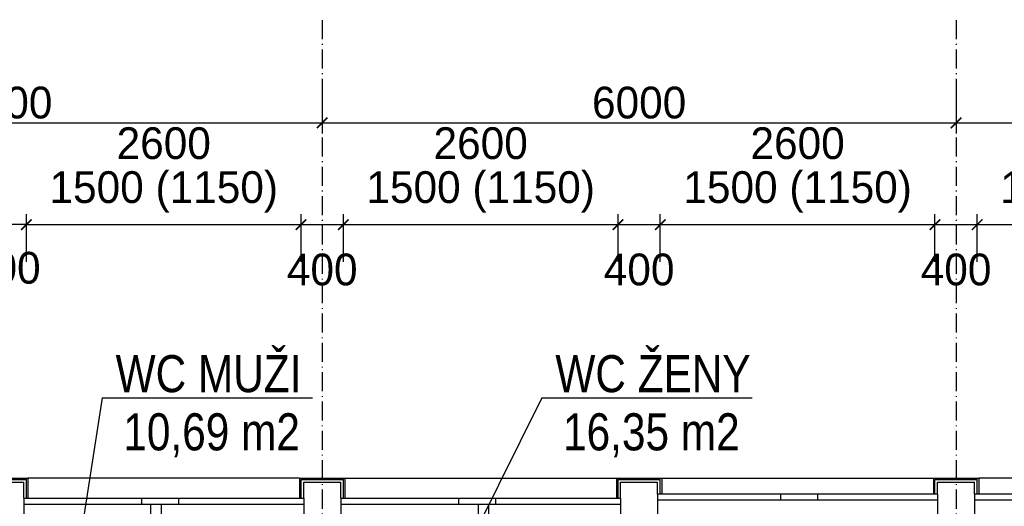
# Model space of a CAD drawing. Header units: millimetres. Extents: x -637441 to -130928, y -380379 to -53767.
# Tile 10 of 193: x -595310 to -585990, y -231055 to -226454. Entities that reach past the tile are written whole.
import ezdxf

# ---------------------------------------------------------------- set-up
doc = ezdxf.new("R2010")
doc.units = ezdxf.units.MM
doc.header["$LTSCALE"] = 10
doc.linetypes.add('ACAD_ISO10W100', pattern=[18.5, 12, -3, 0.5, -3])
doc.linetypes.add('DASHDOT', pattern=[25.4, 12.7, -6.35, 0, -6.35])
for name, color, linetype in [('Kóty', 7, 'Continuous'), ('Osy', 1, 'DASHDOT'), ('POPIS', 7, 'Continuous'), ('SLABĚ', 7, 'Continuous'), ('Výplně otvorů', 7, 'Continuous'), ('ZDIVO', 6, 'Continuous'), ('ŠRAFY', 252, 'Continuous')]:
    doc.layers.add(name, color=color, linetype=linetype)
doc.styles.add('NARROW', font='txt')
doc.styles.add('TGV styl', font='txt')
doc.linetypes.add('IZOLACE', pattern='A,0.00254,-2.54,[134,ltypeshp.shx,S=2.54,R=0,X=-2.54,Y=0],-5.08,[134,ltypeshp.shx,S=2.54,R=180,X=2.54,Y=0],-2.54', length=10.16254)
doc.dimstyles.new('VNĚJŠEK 1-100', dxfattribs={"dimtxt": 300, "dimasz": 100, "dimexe": 100, "dimexo": 250, "dimgap": 40, "dimtad": 1, "dimdec": 0, "dimzin": 0, "dimdsep": 46, "dimtxsty": 'TGV styl', "dimblk1": 'ARCHTICK', "dimblk2": 'ARCHTICK', "dimsah": 1, "dimcen": 0.09, "dimclrd": 256, "dimclre": 256, "dimclrt": 220, "dimadec": 0, "dimazin": 0, "dimtfac": 1, "dimtdec": 0, "dimtofl": 0, "dimtmove": 2, "dimatfit": 3, "dimldrblk": 'ARCHTICK', "dimfxl": 350, "dimfxlon": 1, "dimtolj": 1, "dimtzin": 0, "dimarcsym": 0})

# ---------------------------------------------------------------- blocks, each defined once
blk = doc.blocks.new('_ArchTick')
at = {"color": 0, "const_width": 0.15}
blk.add_lwpolyline([(-0.5, -0.5), (0.5, 0.5)], dxfattribs=at)
blk = doc.blocks.new('*D40')
at = {"layer": 'DEFPOINTS', "color": 0}
for p in [(-592646.2, -228392.3), (-595246.2, -230978), (-592646.2, -230978)]:
    blk.add_point(p, dxfattribs=at)
at = {"layer": 'Kóty', "lineweight": -2}
for p, q in [((-595246.2, -228742.3), (-595246.2, -228292.3)), ((-592646.2, -228742.3), (-592646.2, -228292.3)), ((-595246.2, -228392.3), (-592646.2, -228392.3))]:
    blk.add_line(p, q, dxfattribs=at)
at = {"layer": 'Kóty', "lineweight": -2, "xscale": 100, "yscale": 100, "zscale": 100, "rotation": 180}
blk.add_blockref('_ArchTick', (-595246.2, -228392.3), dxfattribs=at)
at = {"layer": 'Kóty', "lineweight": -2, "xscale": 100, "yscale": 100, "zscale": 100}
blk.add_blockref('_ArchTick', (-592646.2, -228392.3), dxfattribs=at)
at = {"layer": 'Kóty', "color": 220, "char_height": 300, "attachment_point": 5, "style": 'TGV styl'}
for s, insert in [('\\A1;2600', (-593946.2, -227623.7)), ('\\A1;1500 (1150)', (-593946.2, -228082.3))]:
    blk.add_mtext(s, dxfattribs=dict(at, insert=insert))
blk = doc.blocks.new('*D92')
at = {"layer": 'DEFPOINTS', "color": 0}
for p in [(-589646.2, -228392.3), (-592246.2, -230978), (-589646.2, -230978)]:
    blk.add_point(p, dxfattribs=at)
at = {"layer": 'Kóty', "lineweight": -2}
for p, q in [((-592246.2, -228742.3), (-592246.2, -228292.3)), ((-589646.2, -228742.3), (-589646.2, -228292.3)), ((-592246.2, -228392.3), (-589646.2, -228392.3))]:
    blk.add_line(p, q, dxfattribs=at)
at = {"layer": 'Kóty', "lineweight": -2, "xscale": 100, "yscale": 100, "zscale": 100, "rotation": 180}
blk.add_blockref('_ArchTick', (-592246.2, -228392.3), dxfattribs=at)
at = {"layer": 'Kóty', "lineweight": -2, "xscale": 100, "yscale": 100, "zscale": 100}
blk.add_blockref('_ArchTick', (-589646.2, -228392.3), dxfattribs=at)
at = {"layer": 'Kóty', "color": 220, "char_height": 300, "attachment_point": 5, "style": 'TGV styl'}
for s, insert in [('\\A1;2600', (-590946.2, -227623.7)), ('\\A1;1500 (1150)', (-590946.2, -228082.3))]:
    blk.add_mtext(s, dxfattribs=dict(at, insert=insert))
blk = doc.blocks.new('*D93')
at = {"layer": 'DEFPOINTS', "color": 0}
for p in [(-586646.2, -228392.3), (-589246.2, -230940.8), (-586646.2, -230940.8)]:
    blk.add_point(p, dxfattribs=at)
at = {"layer": 'Kóty', "lineweight": -2}
for p, q in [((-589246.2, -228742.3), (-589246.2, -228292.3)), ((-586646.2, -228742.3), (-586646.2, -228292.3)), ((-589246.2, -228392.3), (-586646.2, -228392.3))]:
    blk.add_line(p, q, dxfattribs=at)
at = {"layer": 'Kóty', "lineweight": -2, "xscale": 100, "yscale": 100, "zscale": 100, "rotation": 180}
blk.add_blockref('_ArchTick', (-589246.2, -228392.3), dxfattribs=at)
at = {"layer": 'Kóty', "lineweight": -2, "xscale": 100, "yscale": 100, "zscale": 100}
blk.add_blockref('_ArchTick', (-586646.2, -228392.3), dxfattribs=at)
at = {"layer": 'Kóty', "color": 220, "char_height": 300, "attachment_point": 5, "style": 'TGV styl'}
for s, insert in [('\\A1;2600', (-587946.2, -227623.7)), ('\\A1;1500 (1150)', (-587946.2, -228082.3))]:
    blk.add_mtext(s, dxfattribs=dict(at, insert=insert))
blk = doc.blocks.new('*D94')
at = {"layer": 'DEFPOINTS', "color": 0}
for p in [(-583646.2, -228392.3), (-586246.2, -230940.8), (-583646.2, -230940.8)]:
    blk.add_point(p, dxfattribs=at)
at = {"layer": 'Kóty', "lineweight": -2}
for p, q in [((-586246.2, -228742.3), (-586246.2, -228292.3)), ((-583646.2, -228742.3), (-583646.2, -228292.3)), ((-586246.2, -228392.3), (-583646.2, -228392.3))]:
    blk.add_line(p, q, dxfattribs=at)
at = {"layer": 'Kóty', "lineweight": -2, "xscale": 100, "yscale": 100, "zscale": 100, "rotation": 180}
blk.add_blockref('_ArchTick', (-586246.2, -228392.3), dxfattribs=at)
at = {"layer": 'Kóty', "lineweight": -2, "xscale": 100, "yscale": 100, "zscale": 100}
blk.add_blockref('_ArchTick', (-583646.2, -228392.3), dxfattribs=at)
at = {"layer": 'Kóty', "color": 220, "char_height": 300, "attachment_point": 5, "style": 'TGV styl'}
for s, insert in [('\\A1;2600', (-584946.2, -227623.7)), ('\\A1;1500 (1150)', (-584946.2, -228082.3))]:
    blk.add_mtext(s, dxfattribs=dict(at, insert=insert))
blk = doc.blocks.new('*D110')
at = {"layer": 'DEFPOINTS', "color": 0}
for p in [(-544231.2, -223424), (-604321.2, -230828), (-544231.2, -230788)]:
    blk.add_point(p, dxfattribs=at)
at = {"layer": 'Kóty', "lineweight": -2}
for p, q in [((-604321.2, -223774), (-604321.2, -223324)), ((-544231.2, -223774), (-544231.2, -223324)), ((-604321.2, -223424), (-544231.2, -223424))]:
    blk.add_line(p, q, dxfattribs=at)
at = {"layer": 'Kóty', "lineweight": -2, "xscale": 100, "yscale": 100, "zscale": 100, "rotation": 180}
blk.add_blockref('_ArchTick', (-604321.2, -223424), dxfattribs=at)
at = {"layer": 'Kóty', "lineweight": -2, "xscale": 100, "yscale": 100, "zscale": 100}
blk.add_blockref('_ArchTick', (-544231.2, -223424), dxfattribs=at)
at = {"layer": 'Kóty', "color": 220, "insert": (-574276.2, -223234), "char_height": 300, "attachment_point": 5, "style": 'TGV styl'}
blk.add_mtext('\\A1;60090', dxfattribs=at)
blk = doc.blocks.new('*D113')
at = {"layer": 'DEFPOINTS', "color": 0}
for p in [(-598446.2, -226458), (-592446.2, -226458), (-592446.2, -227429.7)]:
    blk.add_point(p, dxfattribs=at)
at = {"layer": 'Kóty', "lineweight": -2}
for p, q in [((-598446.2, -227079.7), (-598446.2, -227529.7)), ((-592446.2, -227079.7), (-592446.2, -227529.7)), ((-598446.2, -227429.7), (-592446.2, -227429.7))]:
    blk.add_line(p, q, dxfattribs=at)
at = {"layer": 'Kóty', "lineweight": -2, "xscale": 100, "yscale": 100, "zscale": 100, "rotation": 180}
blk.add_blockref('_ArchTick', (-598446.2, -227429.7), dxfattribs=at)
at = {"layer": 'Kóty', "lineweight": -2, "xscale": 100, "yscale": 100, "zscale": 100}
blk.add_blockref('_ArchTick', (-592446.2, -227429.7), dxfattribs=at)
at = {"layer": 'Kóty', "color": 220, "insert": (-595446.2, -227239.7), "char_height": 300, "attachment_point": 5, "style": 'TGV styl'}
blk.add_mtext('\\A1;6000', dxfattribs=at)
blk = doc.blocks.new('*D114')
at = {"layer": 'DEFPOINTS', "color": 0}
for p in [(-592446.2, -226458), (-586446.2, -226458), (-586446.2, -227429.7)]:
    blk.add_point(p, dxfattribs=at)
at = {"layer": 'Kóty', "lineweight": -2}
for p, q in [((-592446.2, -227079.7), (-592446.2, -227529.7)), ((-586446.2, -227079.7), (-586446.2, -227529.7)), ((-592446.2, -227429.7), (-586446.2, -227429.7))]:
    blk.add_line(p, q, dxfattribs=at)
at = {"layer": 'Kóty', "lineweight": -2, "xscale": 100, "yscale": 100, "zscale": 100, "rotation": 180}
blk.add_blockref('_ArchTick', (-592446.2, -227429.7), dxfattribs=at)
at = {"layer": 'Kóty', "lineweight": -2, "xscale": 100, "yscale": 100, "zscale": 100}
blk.add_blockref('_ArchTick', (-586446.2, -227429.7), dxfattribs=at)
at = {"layer": 'Kóty', "color": 220, "insert": (-589446.2, -227239.7), "char_height": 300, "attachment_point": 5, "style": 'TGV styl'}
blk.add_mtext('\\A1;6000', dxfattribs=at)
blk = doc.blocks.new('*D115')
at = {"layer": 'DEFPOINTS', "color": 0}
for p in [(-586446.2, -226458), (-580446.2, -226458), (-580446.2, -227429.7)]:
    blk.add_point(p, dxfattribs=at)
at = {"layer": 'Kóty', "lineweight": -2}
for p, q in [((-586446.2, -227079.7), (-586446.2, -227529.7)), ((-580446.2, -227079.7), (-580446.2, -227529.7)), ((-586446.2, -227429.7), (-580446.2, -227429.7))]:
    blk.add_line(p, q, dxfattribs=at)
at = {"layer": 'Kóty', "lineweight": -2, "xscale": 100, "yscale": 100, "zscale": 100, "rotation": 180}
blk.add_blockref('_ArchTick', (-586446.2, -227429.7), dxfattribs=at)
at = {"layer": 'Kóty', "lineweight": -2, "xscale": 100, "yscale": 100, "zscale": 100}
blk.add_blockref('_ArchTick', (-580446.2, -227429.7), dxfattribs=at)
at = {"layer": 'Kóty', "color": 220, "insert": (-583446.2, -227239.7), "char_height": 300, "attachment_point": 5, "style": 'TGV styl'}
blk.add_mtext('\\A1;6000', dxfattribs=at)

msp = doc.modelspace()

# ---------------------------------------------------------------- linework, layer by layer
at = {"layer": 'Kóty'}
for p, q in [((-595246.228, -228742.278), (-595246.228, -228292.278)), ((-592646.228, -228742.278), (-592646.228, -228292.278)), ((-592246.228, -228742.278), (-592246.228, -228292.278)), ((-589646.228, -228742.278), (-589646.228, -228292.278)), ((-589246.228, -228742.278), (-589246.228, -228292.278)), ((-586646.228, -228742.278), (-586646.228, -228292.278)), ((-586246.228, -228742.278), (-586246.228, -228292.278)), ((-595246.228, -228392.278), (-595646.228, -228392.278)), ((-592646.228, -228392.278), (-592246.228, -228392.278)), ((-589646.228, -228392.278), (-589246.228, -228392.278)), ((-586646.228, -228392.278), (-586246.228, -228392.278)), ((-594529.55, -230029.41), (-594785.437, -231679.882)), ((-594529.55, -230029.41), (-592538.143, -230029.41)), ((-590367.146, -230029.41), (-591638.968, -232583.558)), ((-590367.146, -230029.41), (-588375.739, -230029.41))]:
    msp.add_line(p, q, dxfattribs=at)
at = {"layer": 'Osy', "linetype": 'ACAD_ISO10W100', "ltscale": 1.5}
for p, q in [((-592446.228, -226457.964), (-592446.228, -256367.964)), ((-586446.228, -226457.964), (-586446.228, -256067.964))]:
    msp.add_line(p, q, dxfattribs=at)
at = {"layer": 'SLABĚ'}
for p, q in [((-595621.228, -230827.964), (-595271.228, -230827.964)), ((-595231.228, -230786.686), (-592661.228, -230786.686)), ((-592621.228, -230827.964), (-592271.228, -230827.964)), ((-592231.228, -230787.964), (-589661.228, -230787.964)), ((-589621.228, -230827.964), (-589271.228, -230827.964)), ((-589421.228, -230827.964), (-589271.228, -230827.964)), ((-589231.228, -230787.964), (-586661.228, -230787.964)), ((-586621.228, -230827.964), (-586271.228, -230827.964)), ((-583661.228, -230787.964), (-586231.228, -230787.964))]:
    msp.add_line(p, q, dxfattribs=at)
at = {"layer": 'SLABĚ', "lineweight": -3}
for p, q in [((-595271.228, -230977.964), (-595271.228, -230827.964)), ((-592621.228, -230977.964), (-592621.228, -230827.964)), ((-592271.228, -230977.964), (-592271.228, -230827.964)), ((-589621.228, -230977.964), (-589621.228, -230827.964)), ((-589271.228, -230940.801), (-589271.228, -230827.964)), ((-586621.228, -230940.801), (-586621.228, -230827.964)), ((-586271.228, -230940.801), (-586271.228, -230827.964))]:
    msp.add_line(p, q, dxfattribs=at)
at = {"layer": 'Výplně otvorů'}
for p, q in [((-586621.228, -230940.801), (-589271.228, -230940.801)), ((-588106.923, -230940.801), (-588106.923, -230996.034)), ((-587756.923, -230940.801), (-587756.923, -230996.034)), ((-583621.228, -230940.801), (-586271.228, -230940.801)), ((-592621.228, -230982.732), (-595271.228, -230982.732)), ((-592621.228, -231037.964), (-595271.228, -231037.964)), ((-594156.923, -230982.732), (-594156.923, -231037.964)), ((-593806.923, -230982.732), (-593806.923, -231037.964)), ((-592271.228, -230977.964), (-589621.228, -230977.964)), ((-589621.228, -230982.732), (-592271.228, -230982.732)), ((-589621.228, -231037.964), (-592271.228, -231037.964)), ((-591156.923, -230982.732), (-591156.923, -231037.964)), ((-590806.923, -230982.732), (-590806.923, -231037.964)), ((-586621.228, -230996.034), (-589271.228, -230996.034)), ((-583621.228, -230996.034), (-586271.228, -230996.034))]:
    msp.add_line(p, q, dxfattribs=at)
at = {"layer": 'ZDIVO'}
for p, q in [((-595661.228, -230787.964), (-595231.228, -230787.964)), ((-595231.228, -230787.964), (-595231.228, -230982.732)), ((-592661.228, -230787.964), (-592231.228, -230787.964)), ((-592661.228, -230787.964), (-592661.228, -230977.964)), ((-592231.228, -230787.964), (-592231.228, -230977.964)), ((-589661.228, -230787.964), (-589231.228, -230787.964)), ((-589661.228, -230787.964), (-589661.228, -230977.964)), ((-589231.228, -230787.964), (-589231.228, -230940.801)), ((-586661.228, -230787.964), (-586231.228, -230787.964)), ((-586661.228, -230787.964), (-586661.228, -230940.801)), ((-586231.228, -230787.964), (-586231.228, -230940.801)), ((-589271.228, -230940.801), (-589271.228, -236157.964)), ((-586621.228, -230940.801), (-586621.228, -231727.964)), ((-586271.228, -230940.801), (-586271.228, -231727.964)), ((-595271.228, -230977.964), (-595271.228, -234857.964)), ((-594071.228, -231037.964), (-594071.228, -232910.464)), ((-593971.228, -231037.964), (-593971.228, -232727.964)), ((-592621.228, -230977.964), (-592621.228, -231727.964)), ((-592271.228, -230977.964), (-592271.228, -231727.964)), ((-590971.228, -231037.964), (-590971.228, -231277.964)), ((-590871.228, -231037.964), (-590871.228, -231277.964)), ((-589621.228, -230977.964), (-589621.228, -231727.964))]:
    msp.add_line(p, q, dxfattribs=at)
at = {"layer": 'ŠRAFY', "linetype": 'IZOLACE', "ltscale": 0.015}
for p, q in [((-595646.228, -230802.964), (-595246.228, -230802.964)), ((-595246.228, -230982.732), (-595246.228, -230802.964)), ((-592646.228, -230802.964), (-592246.228, -230802.964)), ((-592646.228, -230977.964), (-592646.228, -230802.964)), ((-592246.228, -230977.964), (-592246.228, -230802.964)), ((-589646.228, -230802.964), (-589246.228, -230802.964)), ((-589646.228, -230977.964), (-589646.228, -230802.964)), ((-589246.228, -230940.801), (-589246.228, -230802.964)), ((-586646.228, -230802.964), (-586246.228, -230802.964)), ((-586646.228, -230940.801), (-586646.228, -230802.964)), ((-586246.228, -230940.801), (-586246.228, -230802.964))]:
    msp.add_line(p, q, dxfattribs=at)

# ---------------------------------------------------------------- block references
at = {"layer": 'Kóty', "xscale": 100, "yscale": 100, "zscale": 100}
for p in [(-595246.228, -228392.278), (-592246.228, -228392.278), (-589246.228, -228392.278), (-586246.228, -228392.278)]:
    msp.add_blockref('_ArchTick', p, dxfattribs=at)
at = {"layer": 'Kóty', "xscale": 100, "yscale": 100, "zscale": 100, "rotation": 180}
for p in [(-592646.228, -228392.278), (-589646.228, -228392.278), (-586646.228, -228392.278)]:
    msp.add_blockref('_ArchTick', p, dxfattribs=at)

# ---------------------------------------------------------------- texts
at = {"layer": 'Kóty', "color": 220, "char_height": 300, "attachment_point": 5, "style": 'TGV styl'}
for insert in [(-595446.228, -228801.804), (-592446.228, -228817.984), (-589446.228, -228817.984), (-586446.228, -228817.984)]:
    msp.add_mtext('\\A1;400', dxfattribs=dict(at, insert=insert))
at = {"layer": 'POPIS', "style": 'NARROW'}
for s, p in [('WC MUŽI', (-594401.585, -229976.226)), ('WC ŽENY', (-590239.181, -229976.226)), ('10,69 m2', (-594328.882, -230526.226)), ('16,35 m2', (-590166.478, -230526.226))]:
    msp.add_text(s, height=350, dxfattribs=at).set_placement(p)

# ---------------------------------------------------------------- dimensions: what is measured, and where the dimension line sits
at = {"layer": 'Kóty'}
for base, p1, p2, picture, middle in [((-544231.228, -223423.976), (-604321.228, -230827.964), (-544231.228, -230787.964), '*D110', (-574276.228, -223233.976)), ((-592446.228, -227429.704), (-598446.228, -226457.964), (-592446.228, -226457.964), '*D113', (-595446.228, -227239.704)), ((-586446.228, -227429.704), (-592446.228, -226457.964), (-586446.228, -226457.964), '*D114', (-589446.228, -227239.704)), ((-580446.228, -227429.704), (-586446.228, -226457.964), (-580446.228, -226457.964), '*D115', (-583446.228, -227239.704))]:
    dim = msp.add_linear_dim(base=base, p1=p1, p2=p2, dimstyle='VNĚJŠEK 1-100', override={"dimtxt": 300}, dxfattribs=at)
    dim.commit()
    dim.dimension.update_dxf_attribs({"geometry": picture, "text_midpoint": middle})
for base, p1, p2, picture, middle in [((-592646.228, -228392.278), (-595246.228, -230977.964), (-592646.228, -230977.964), '*D40', (-593946.228, -227813.707)), ((-589646.228, -228392.278), (-592246.228, -230977.964), (-589646.228, -230977.964), '*D92', (-590946.228, -227813.707)), ((-586646.228, -228392.278), (-589246.228, -230940.801), (-586646.228, -230940.801), '*D93', (-587946.228, -227813.707)), ((-583646.228, -228392.278), (-586246.228, -230940.801), (-583646.228, -230940.801), '*D94', (-584946.228, -227813.707))]:
    dim = msp.add_linear_dim(base=base, p1=p1, p2=p2, text='<>\\X 1500 (1150)', dimstyle='VNĚJŠEK 1-100', override={"dimtxt": 300}, dxfattribs=at)
    dim.commit()
    dim.dimension.update_dxf_attribs({"geometry": picture, "text_midpoint": middle})

doc.saveas('drawing.dxf')
